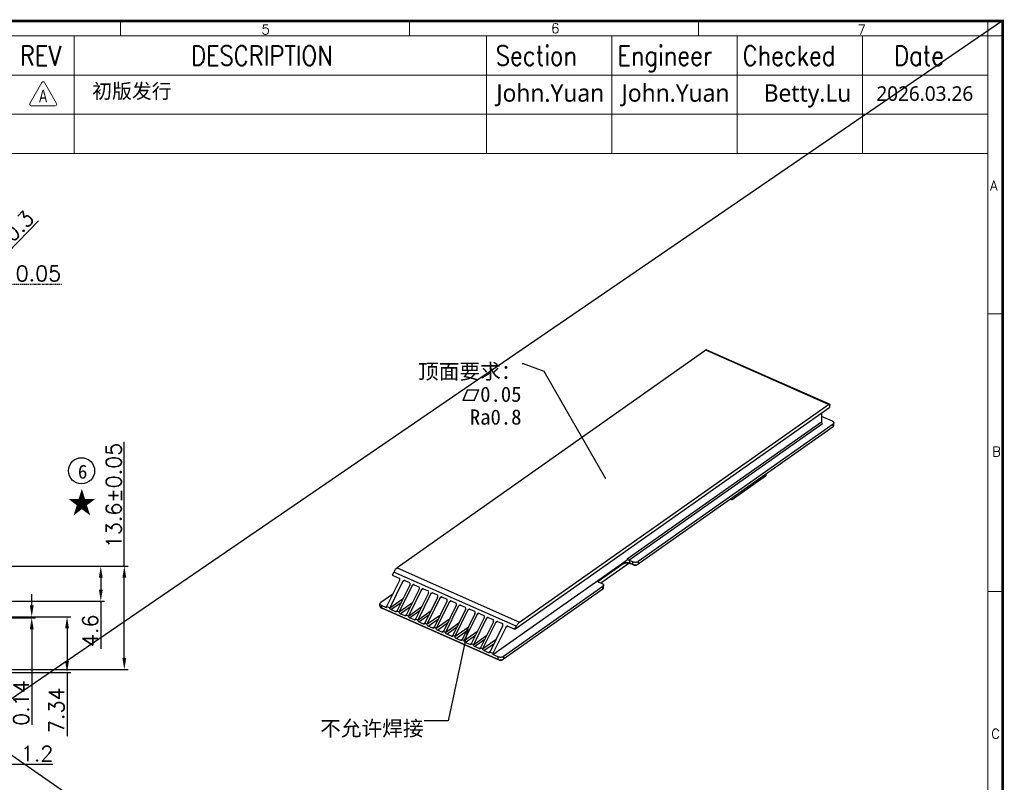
# Model space of a CAD drawing. Header units: inches. Extents: x 21485 to 22073, y -4353 to -4163.
# Tile 6 of 11: x 21626 to 21756, y -4263 to -4163. Entities that reach past the tile are written whole.
import ezdxf

# ---------------------------------------------------------------- set-up
doc = ezdxf.new("R2010")
doc.units = ezdxf.units.IN
doc.header["$LTSCALE"] = 0.64311
doc.header["$MEASUREMENT"] = 0
doc.header["$PDMODE"] = 3
doc.header["$PDSIZE"] = 0.3125
doc.linetypes.add('CENTER', pattern=[0.6, 0.375, -0.075, 0.075, -0.075])
doc.layers.get('0').update_dxf_attribs({"linetype": 'CONTINUOUS'})
doc.layers.get('Defpoints').update_dxf_attribs({"linetype": 'CONTINUOUS'})
doc.layers.add('TEXT', color=4, linetype='CONTINUOUS', lineweight=0)
doc.layers.add('图框', color=3, linetype='CONTINUOUS')
doc.styles.add('ITALICT', font='COMPLEX')
doc.styles.add('Romanswenzi', font='arial.ttf', dxfattribs={"width": 0.7})
doc.styles.get("Standard").update_dxf_attribs({"font": 'txt.shx'})
doc.styles.add('TEXTSTYLE_2', font='txt')
doc.styles.add('宋体', font='txt')
doc.dimstyles.new('AVC 1.5', dxfattribs={"dimtxt": 2, "dimasz": 1.5, "dimexe": 0.5, "dimexo": 0, "dimgap": 0.39, "dimtad": 1, "dimdsep": 46, "dimtxsty": 'Standard', "dimcen": 0, "dimclrd": 2, "dimclre": 2, "dimclrt": 2, "dimadec": 1, "dimazin": 0, "dimtfac": 1, "dimtmove": 0, "dimatfit": 3, "dimfxl": 0, "dimtolj": 1, "dimtzin": 0, "dimarcsym": 0})
doc.dimstyles.get("Standard").update_dxf_attribs({"dimtxt": 0.15625, "dimasz": 0.1875, "dimexe": 0.18, "dimexo": 0.0625, "dimgap": 0.09, "dimtad": 0, "dimtih": 1, "dimtoh": 1, "dimzin": 4, "dimdsep": 46, "dimtxsty": 'Standard', "dimcen": 0.09, "dimadec": 0, "dimazin": 0, "dimtp": 0.01, "dimtm": 0.01, "dimtfac": 1, "dimtofl": 0, "dimtmove": 0, "dimatfit": 3, "dimfxl": 0, "dimtolj": 1, "dimtzin": 4, "dimarcsym": 0})

# ---------------------------------------------------------------- blocks, each defined once
blk = doc.blocks.new('2')
at = {"layer": '图框', "color": 4, "lineweight": 0}
for p, q in [((7.76, 9.23), (3.89, 2.54)), ((12.48, 2.54), (8.62, 9.23)), ((4.33, 1.79), (12.05, 1.79))]:
    blk.add_line(p, q, dxfattribs=at)
for centre, start, end in [((8.19, 8.98), 30, 150), ((4.33, 2.29), 150, 270), ((12.05, 2.29), 270, 30)]:
    blk.add_arc(centre, 0.5, start, end, dxfattribs=at)
at = {"layer": '图框', "color": 4, "lineweight": 0, "insert": (8.14, 4.91), "char_height": 4, "width": 16.0157, "attachment_point": 5, "style": 'Romanswenzi'}
blk.add_mtext('A', dxfattribs=at)
blk = doc.blocks.new('A$Cb908217f')
at = {"color": 7, "linetype": 'Continuous'}
for p, q in [((42.95, 40.81), (2.25, 12.14)), ((59.11, 33.68), (42.95, 40.81)), ((59.23, 33.71), (43.06, 40.84)), ((17.78, 4.07), (59.29, 33.31)), ((18.41, 5.01), (59.11, 33.68)), ((58.2, 32.55), (58.18, 31.38)), ((59.29, 33.31), (59.29, 33.56)), ((32.6, 13.35), (58.18, 31.38)), ((59.63, 31.45), (58.19, 32.08)), ((59.81, 30.89), (59.82, 31.23)), ((32.81, 13.16), (58.34, 31.14)), ((59.71, 31.06), (34.04, 12.97)), ((59.71, 30.73), (34.04, 12.64)), ((59.71, 30.73), (59.71, 31.06)), ((50.81, 24.22), (46.4, 21.11)), ((50.81, 24.22), (50.81, 24.46)), ((50.91, 24.38), (50.91, 24.53)), ((46.19, 21.2), (46.4, 21.11)), ((46.4, 21.11), (46.22, 21.23)), ((14.89, 0.71), (32.6, 13.19)), ((32.6, 13.35), (32.6, 13.19)), ((33.34, 12.93), (32.9, 13.13)), ((32.9, 13.13), (32.9, 12.79)), ((2.25, 12.14), (18.41, 5.01)), ((32.19, 12.75), (28.76, 10.33)), ((29.1, 10.16), (32.81, 12.78)), ((32.19, 12.75), (32.2, 12.9)), ((32.19, 12.75), (32.22, 12.77)), ((33.34, 12.6), (32.9, 12.79)), ((32.9, 12.79), (33.02, 12.71)), ((33.46, 12.52), (33.02, 12.71)), ((33.34, 12.6), (33.34, 12.93)), ((33.46, 12.52), (33.34, 12.6)), ((33.86, 12.53), (34.01, 12.62)), ((34.01, 12.62), (34.04, 12.64)), ((34.04, 12.97), (34.04, 12.64)), ((2.57, 10.48), (0.88, 7.06)), ((1.81, 11.59), (1.62, 11.2)), ((1.62, 11.2), (2.53, 10.8)), ((17.97, 4.46), (1.81, 11.59)), ((3.25, 10.48), (2.98, 10.29)), ((3.27, 10.47), (3.9, 10.2)), ((28.76, 10.48), (28.76, 10.33)), ((2.98, 10.29), (1.3, 6.88)), ((3.93, 9.87), (2.24, 6.46)), ((4.21, 9.75), (2.52, 6.34)), ((5.15, 9.33), (3.47, 5.92)), ((5.43, 9.21), (3.74, 5.8)), ((4.47, 9.94), (4.21, 9.75)), ((4.49, 9.93), (5.12, 9.66)), ((5.7, 9.4), (5.43, 9.21)), ((5.71, 9.4), (6.35, 9.12)), ((29.38, 9.69), (16.27, 0.45)), ((29.37, 9.35), (16.27, 0.12)), ((28.85, 10.27), (29.29, 10.08)), ((29.37, 9.35), (29.38, 9.69)), ((29.48, 9.52), (29.48, 9.85)), ((1.69, 8.7), (0.11, 7.59)), ((1.3, 6.88), (3.07, 8.13)), ((6.38, 8.79), (4.69, 5.38)), ((6.65, 8.67), (4.97, 5.26)), ((7.6, 8.25), (5.91, 4.84)), ((7.88, 8.13), (6.19, 4.72)), ((6.92, 8.86), (6.65, 8.67)), ((6.94, 8.86), (7.57, 8.58)), ((8.14, 8.32), (7.88, 8.13)), ((8.16, 8.32), (8.79, 8.04)), ((0, 7.09), (0, 7.42)), ((0.27, 6.8), (0.13, 6.9)), ((0.13, 6.9), (0.19, 6.86)), ((0.2, 7.2), (0.19, 6.86)), ((0.19, 6.86), (0.31, 6.78)), ((15.57, 0.08), (0.19, 6.86)), ((0.88, 6.9), (0.2, 7.2)), ((0.27, 6.8), (0.31, 6.78)), ((15.69, 0), (0.31, 6.78)), ((0.88, 6.9), (0.88, 7.06)), ((1.3, 6.88), (0.88, 7.06)), ((1.45, 6.64), (2.8, 7.59)), ((2.08, 6.36), (1.45, 6.64)), ((2.52, 6.34), (4.29, 7.59)), ((2.68, 6.1), (4.03, 7.06)), ((3.74, 5.8), (5.51, 7.05)), ((3.9, 5.56), (5.25, 6.52)), ((4.97, 5.26), (6.74, 6.51)), ((8.82, 7.71), (7.14, 4.3)), ((9.1, 7.59), (7.41, 4.18)), ((10.05, 7.17), (8.36, 3.76)), ((10.32, 7.05), (8.64, 3.64)), ((9.37, 7.78), (9.1, 7.59)), ((9.38, 7.78), (10.02, 7.5)), ((11.27, 6.64), (9.58, 3.22)), ((11.55, 6.51), (9.86, 3.1)), ((10.59, 7.24), (10.32, 7.05)), ((10.61, 7.24), (11.24, 6.96)), ((11.81, 6.7), (11.55, 6.51)), ((11.83, 6.7), (12.46, 6.42)), ((2.26, 6.48), (2.08, 6.36)), ((2.52, 6.34), (2.24, 6.46)), ((3.31, 5.82), (2.68, 6.1)), ((3.48, 5.95), (3.31, 5.82)), ((3.74, 5.8), (3.47, 5.92)), ((4.53, 5.28), (3.9, 5.56)), ((4.7, 5.41), (4.53, 5.28)), ((4.97, 5.26), (4.69, 5.38)), ((5.12, 5.02), (6.47, 5.98)), ((6.19, 4.72), (7.96, 5.97)), ((6.35, 4.48), (7.7, 5.44)), ((7.41, 4.18), (9.18, 5.43)), ((12.49, 6.1), (10.81, 2.68)), ((12.77, 5.97), (11.08, 2.56)), ((13.72, 5.56), (12.03, 2.14)), ((13.99, 5.43), (12.31, 2.02)), ((13.04, 6.16), (12.77, 5.97)), ((13.05, 6.16), (13.68, 5.88)), ((14.26, 5.62), (13.99, 5.43)), ((14.28, 5.62), (14.91, 5.34)), ((5.75, 4.74), (5.12, 5.02)), ((5.93, 4.87), (5.75, 4.74)), ((6.19, 4.72), (5.91, 4.84)), ((6.98, 4.2), (6.35, 4.48)), ((7.15, 4.33), (6.98, 4.2)), ((7.41, 4.18), (7.14, 4.3)), ((7.57, 3.94), (8.92, 4.9)), ((8.2, 3.66), (7.57, 3.94)), ((8.64, 3.64), (10.41, 4.89)), ((8.79, 3.4), (10.14, 4.36)), ((9.86, 3.1), (11.63, 4.35)), ((14.94, 5.02), (13.25, 1.6)), ((15.22, 4.89), (13.53, 1.48)), ((16.16, 4.48), (14.48, 1.06)), ((16.58, 4.29), (14.89, 0.88)), ((15.48, 5.08), (15.22, 4.89)), ((15.5, 5.08), (16.13, 4.8)), ((16.85, 4.48), (16.58, 4.29)), ((16.87, 4.47), (17.78, 4.07)), ((17.78, 4.07), (17.97, 4.46)), ((8.37, 3.79), (8.2, 3.66)), ((8.64, 3.64), (8.36, 3.76)), ((9.42, 3.13), (8.79, 3.4)), ((9.6, 3.25), (9.42, 3.13)), ((9.86, 3.1), (9.58, 3.22)), ((10.02, 2.86), (11.37, 3.82)), ((10.65, 2.59), (10.02, 2.86)), ((10.82, 2.71), (10.65, 2.59)), ((11.08, 2.56), (10.81, 2.68)), ((11.08, 2.56), (12.85, 3.81)), ((11.24, 2.32), (12.59, 3.28)), ((12.31, 2.02), (14.08, 3.27)), ((12.46, 1.78), (13.81, 2.74)), ((13.53, 1.48), (15.3, 2.73)), ((11.87, 2.05), (11.24, 2.32)), ((12.04, 2.17), (11.87, 2.05)), ((12.31, 2.02), (12.03, 2.14)), ((13.09, 1.51), (12.46, 1.78)), ((13.27, 1.63), (13.09, 1.51)), ((13.53, 1.48), (13.25, 1.6)), ((13.69, 1.24), (15.04, 2.2)), ((14.32, 0.97), (13.69, 1.24)), ((14.49, 1.09), (14.32, 0.97)), ((14.89, 0.88), (14.48, 1.06)), ((14.89, 0.88), (14.89, 0.71)), ((15.57, 0.41), (14.89, 0.71)), ((15.57, 0.08), (15.57, 0.41)), ((15.69, 0), (15.57, 0.08)), ((16.09, 0.02), (16.24, 0.11)), ((16.24, 0.11), (16.27, 0.12)), ((16.27, 0.45), (16.27, 0.12))]:
    blk.add_line(p, q, dxfattribs=at)
blk.add_arc((32.5, 11.9), 0.888, 108.1976, 109.9159, dxfattribs=at)
for centre, start_param, end_param in [((2.41, 10.55), -1.528238, 0.042558), ((3.14, 10.22), 6.325744, 7.89654), ((3.77, 9.94), -1.528238, 0.042558), ((4.37, 9.68), 6.325744, 7.89654), ((5, 9.4), -1.528238, 0.042558), ((5.59, 9.14), 6.325744, 7.89654), ((6.22, 8.86), -1.528238, 0.042558), ((6.81, 8.6), 6.325744, 7.89654), ((7.44, 8.32), -1.528238, 0.042558), ((8.04, 8.06), 6.325744, 7.89654), ((8.67, 7.78), -1.528238, 0.042558), ((9.26, 7.52), 6.325744, 7.89654), ((9.89, 7.24), -1.528238, 0.042558), ((10.48, 6.98), 6.325744, 7.89654), ((11.11, 6.7), -1.528238, 0.042558), ((11.71, 6.44), 6.325744, 7.89654), ((12.34, 6.17), -1.528238, 0.042558), ((12.93, 5.9), 6.325744, 7.89654), ((13.56, 5.63), -1.528238, 0.042558), ((14.15, 5.36), 6.325744, 7.89654), ((14.78, 5.09), -1.528238, 0.042558), ((15.38, 4.82), 6.325744, 7.89654), ((16.01, 4.55), -1.528238, 0.042558), ((16.74, 4.22), 6.325744, 7.89654)]:
    blk.add_ellipse(centre, major_axis=(0.132, 0.25), ratio=0.610381, start_param=start_param, end_param=end_param, dxfattribs=at)
for points, knots in [([(43.06, 40.84), (43.05, 40.85), (43, 40.85), (42.97, 40.83), (42.95, 40.81)], [0, 0, 0, 0, 0.442481, 1, 1, 1, 1]), ([(59.11, 33.68), (59.13, 33.7), (59.17, 33.72), (59.21, 33.72), (59.23, 33.71)], [0, 0, 0, 0, 0.557519, 1, 1, 1, 1]), ([(59.23, 33.71), (59.24, 33.7), (59.26, 33.69), (59.28, 33.66), (59.29, 33.61), (59.29, 33.58), (59.29, 33.56)], [0, 0, 0, 0, 0.201779, 0.428119, 0.69375, 1, 1, 1, 1]), ([(58.18, 31.38), (58.18, 31.33), (58.22, 31.23), (58.29, 31.16), (58.34, 31.14)], [0, 0, 0, 0, 0.494947, 1, 1, 1, 1]), ([(59.63, 31.45), (59.65, 31.44), (59.71, 31.41), (59.77, 31.36), (59.81, 31.29), (59.82, 31.25), (59.82, 31.23)], [0, 0, 0, 0, 0.300217, 0.563748, 0.792634, 1, 1, 1, 1]), ([(59.82, 31.23), (59.82, 31.2), (59.8, 31.13), (59.74, 31.08), (59.71, 31.06)], [0, 0, 0, 0, 0.456802, 1, 1, 1, 1]), ([(59.71, 30.73), (59.74, 30.75), (59.79, 30.8), (59.81, 30.86), (59.81, 30.89)], [0, 0, 0, 0, 0.543191, 1, 1, 1, 1]), ([(50.81, 24.22), (50.84, 24.24), (50.89, 24.28), (50.91, 24.35), (50.91, 24.38)], [0, 0, 0, 0, 0.543198, 1, 1, 1, 1]), ([(32.66, 13.24), (32.64, 13.25), (32.61, 13.29), (32.6, 13.33), (32.6, 13.35)], [0, 0, 0, 0, 0.519774, 1, 1, 1, 1]), ([(32.81, 13.16), (32.79, 13.16), (32.73, 13.19), (32.68, 13.22), (32.66, 13.24)], [0, 0, 0, 0, 0.499691, 1, 1, 1, 1]), ([(32.9, 13.13), (32.89, 13.13), (32.87, 13.14), (32.84, 13.15), (32.81, 13.16)], [0, 0, 0, 0, 0.242538, 1, 1, 1, 1]), ([(2.25, 12.14), (2.16, 12.08), (1.99, 11.91), (1.87, 11.7), (1.81, 11.59)], [0, 0, 0, 0, 0.464561, 1, 1, 1, 1]), ([(32.13, 12.71), (32.13, 12.71), (32.16, 12.72), (32.18, 12.73), (32.2, 12.74)], [0, 0, 0, 0, 0.244537, 1, 1, 1, 1]), ([(32.22, 12.77), (32.27, 12.79), (32.37, 12.84), (32.55, 12.86), (32.73, 12.85), (32.84, 12.82), (32.9, 12.79)], [0, 0, 0, 0, 0.229585, 0.48836, 0.753423, 1, 1, 1, 1]), ([(32.22, 12.75), (32.29, 12.77), (32.42, 12.8), (32.63, 12.8), (32.83, 12.78), (32.96, 12.74), (33.02, 12.71)], [0, 0, 0, 0, 0.245871, 0.505092, 0.761656, 1, 1, 1, 1]), ([(34.04, 12.97), (34, 12.94), (33.89, 12.89), (33.71, 12.86), (33.52, 12.87), (33.4, 12.91), (33.34, 12.93)], [0, 0, 0, 0, 0.224263, 0.482666, 0.750477, 1, 1, 1, 1]), ([(33.34, 12.6), (33.36, 12.59), (33.45, 12.55), (33.55, 12.54), (33.63, 12.54)], [0, 0, 0, 0, 0.23454, 1, 1, 1, 1]), ([(33.46, 12.52), (33.49, 12.51), (33.56, 12.49), (33.67, 12.48), (33.77, 12.49), (33.84, 12.52), (33.86, 12.53)], [0, 0, 0, 0, 0.246533, 0.511622, 0.770315, 1, 1, 1, 1]), ([(33.63, 12.54), (33.64, 12.54), (33.69, 12.54), (33.74, 12.54), (33.78, 12.55)], [0, 0, 0, 0, 0.252245, 1, 1, 1, 1]), ([(33.78, 12.55), (33.8, 12.55), (33.88, 12.57), (33.96, 12.59), (34.01, 12.62)], [0, 0, 0, 0, 0.269192, 1, 1, 1, 1]), ([(28.67, 10.42), (28.68, 10.4), (28.72, 10.34), (28.79, 10.3), (28.85, 10.27)], [0, 0, 0, 0, 0.216336, 1, 1, 1, 1]), ([(29.29, 10.08), (29.32, 10.06), (29.37, 10.04), (29.43, 9.98), (29.47, 9.92), (29.48, 9.87), (29.48, 9.85)], [0, 0, 0, 0, 0.300217, 0.563748, 0.792634, 1, 1, 1, 1]), ([(29.37, 9.35), (29.4, 9.37), (29.45, 9.42), (29.48, 9.49), (29.48, 9.52)], [0, 0, 0, 0, 0.543191, 1, 1, 1, 1]), ([(29.48, 9.85), (29.48, 9.82), (29.46, 9.75), (29.41, 9.71), (29.38, 9.69)], [0, 0, 0, 0, 0.456802, 1, 1, 1, 1]), ([(0, 7.42), (0, 7.45), (0.03, 7.52), (0.08, 7.56), (0.11, 7.59)], [0, 0, 0, 0, 0.456802, 1, 1, 1, 1]), ([(0.2, 7.2), (0.17, 7.21), (0.12, 7.24), (0.05, 7.29), (0.01, 7.35), (0, 7.4), (0, 7.42)], [0, 0, 0, 0, 0.300217, 0.563748, 0.792634, 1, 1, 1, 1]), ([(0, 7.09), (0, 7.07), (0.01, 7.03), (0.03, 6.98), (0.07, 6.94), (0.11, 6.91), (0.13, 6.9)], [0, 0, 0, 0, 0.218026, 0.45103, 0.709887, 1, 1, 1, 1]), ([(1.45, 6.64), (1.41, 6.66), (1.33, 6.73), (1.3, 6.83), (1.3, 6.88)], [0, 0, 0, 0, 0.505058, 1, 1, 1, 1]), ([(2.2, 6.37), (2.19, 6.36), (2.14, 6.34), (2.1, 6.35), (2.08, 6.36)], [0, 0, 0, 0, 0.460999, 1, 1, 1, 1]), ([(2.24, 6.46), (2.24, 6.44), (2.24, 6.41), (2.21, 6.38), (2.2, 6.37)], [0, 0, 0, 0, 0.532825, 1, 1, 1, 1]), ([(2.68, 6.1), (2.63, 6.12), (2.56, 6.19), (2.52, 6.29), (2.52, 6.34)], [0, 0, 0, 0, 0.505058, 1, 1, 1, 1]), ([(3.42, 5.83), (3.41, 5.82), (3.37, 5.8), (3.33, 5.81), (3.31, 5.82)], [0, 0, 0, 0, 0.460999, 1, 1, 1, 1]), ([(3.47, 5.92), (3.47, 5.9), (3.46, 5.87), (3.44, 5.84), (3.42, 5.83)], [0, 0, 0, 0, 0.532825, 1, 1, 1, 1]), ([(3.9, 5.56), (3.85, 5.58), (3.78, 5.65), (3.74, 5.75), (3.74, 5.8)], [0, 0, 0, 0, 0.505058, 1, 1, 1, 1]), ([(4.65, 5.29), (4.63, 5.28), (4.59, 5.26), (4.55, 5.28), (4.53, 5.28)], [0, 0, 0, 0, 0.460999, 1, 1, 1, 1]), ([(4.69, 5.38), (4.69, 5.36), (4.68, 5.33), (4.66, 5.3), (4.65, 5.29)], [0, 0, 0, 0, 0.532825, 1, 1, 1, 1]), ([(5.12, 5.02), (5.08, 5.04), (5, 5.11), (4.97, 5.21), (4.97, 5.26)], [0, 0, 0, 0, 0.505058, 1, 1, 1, 1]), ([(5.87, 4.75), (5.86, 4.74), (5.81, 4.72), (5.77, 4.74), (5.75, 4.74)], [0, 0, 0, 0, 0.460999, 1, 1, 1, 1]), ([(5.91, 4.84), (5.91, 4.82), (5.91, 4.79), (5.88, 4.76), (5.87, 4.75)], [0, 0, 0, 0, 0.532825, 1, 1, 1, 1]), ([(6.35, 4.48), (6.3, 4.5), (6.23, 4.57), (6.19, 4.67), (6.19, 4.72)], [0, 0, 0, 0, 0.505058, 1, 1, 1, 1]), ([(7.09, 4.21), (7.08, 4.2), (7.04, 4.18), (7, 4.2), (6.98, 4.2)], [0, 0, 0, 0, 0.460999, 1, 1, 1, 1]), ([(7.14, 4.3), (7.14, 4.28), (7.13, 4.25), (7.11, 4.22), (7.09, 4.21)], [0, 0, 0, 0, 0.532825, 1, 1, 1, 1]), ([(7.57, 3.94), (7.52, 3.96), (7.45, 4.03), (7.41, 4.13), (7.41, 4.18)], [0, 0, 0, 0, 0.505058, 1, 1, 1, 1]), ([(17.97, 4.46), (18.03, 4.57), (18.15, 4.77), (18.32, 4.95), (18.41, 5.01)], [0, 0, 0, 0, 0.535439, 1, 1, 1, 1]), ([(8.32, 3.67), (8.3, 3.66), (8.26, 3.65), (8.22, 3.66), (8.2, 3.66)], [0, 0, 0, 0, 0.460999, 1, 1, 1, 1]), ([(8.36, 3.76), (8.36, 3.74), (8.35, 3.71), (8.33, 3.68), (8.32, 3.67)], [0, 0, 0, 0, 0.532825, 1, 1, 1, 1]), ([(8.79, 3.4), (8.75, 3.42), (8.67, 3.49), (8.64, 3.59), (8.64, 3.64)], [0, 0, 0, 0, 0.505058, 1, 1, 1, 1]), ([(9.54, 3.13), (9.53, 3.12), (9.48, 3.11), (9.44, 3.12), (9.42, 3.13)], [0, 0, 0, 0, 0.460999, 1, 1, 1, 1]), ([(9.58, 3.22), (9.58, 3.2), (9.58, 3.17), (9.55, 3.14), (9.54, 3.13)], [0, 0, 0, 0, 0.532825, 1, 1, 1, 1]), ([(10.02, 2.86), (9.97, 2.88), (9.9, 2.95), (9.86, 3.05), (9.86, 3.1)], [0, 0, 0, 0, 0.505058, 1, 1, 1, 1]), ([(10.81, 2.68), (10.81, 2.66), (10.8, 2.63), (10.78, 2.6), (10.76, 2.59)], [0, 0, 0, 0, 0.532825, 1, 1, 1, 1]), ([(10.76, 2.59), (10.75, 2.58), (10.71, 2.57), (10.67, 2.58), (10.65, 2.59)], [0, 0, 0, 0, 0.460999, 1, 1, 1, 1]), ([(11.24, 2.32), (11.19, 2.34), (11.12, 2.41), (11.08, 2.51), (11.08, 2.56)], [0, 0, 0, 0, 0.505058, 1, 1, 1, 1]), ([(11.99, 2.05), (11.97, 2.04), (11.93, 2.03), (11.89, 2.04), (11.87, 2.05)], [0, 0, 0, 0, 0.460999, 1, 1, 1, 1]), ([(12.03, 2.14), (12.03, 2.12), (12.02, 2.09), (12, 2.06), (11.99, 2.05)], [0, 0, 0, 0, 0.532825, 1, 1, 1, 1]), ([(12.46, 1.78), (12.42, 1.8), (12.34, 1.87), (12.31, 1.97), (12.31, 2.02)], [0, 0, 0, 0, 0.505058, 1, 1, 1, 1]), ([(13.21, 1.51), (13.2, 1.5), (13.15, 1.49), (13.11, 1.5), (13.09, 1.51)], [0, 0, 0, 0, 0.460999, 1, 1, 1, 1]), ([(13.25, 1.6), (13.25, 1.58), (13.25, 1.55), (13.22, 1.52), (13.21, 1.51)], [0, 0, 0, 0, 0.532825, 1, 1, 1, 1]), ([(13.69, 1.24), (13.64, 1.26), (13.57, 1.34), (13.53, 1.43), (13.53, 1.48)], [0, 0, 0, 0, 0.505058, 1, 1, 1, 1]), ([(14.43, 0.97), (14.42, 0.96), (14.38, 0.95), (14.34, 0.96), (14.32, 0.97)], [0, 0, 0, 0, 0.460999, 1, 1, 1, 1]), ([(14.48, 1.06), (14.48, 1.04), (14.47, 1.01), (14.45, 0.98), (14.43, 0.97)], [0, 0, 0, 0, 0.532825, 1, 1, 1, 1]), ([(16.27, 0.45), (16.23, 0.42), (16.12, 0.38), (15.94, 0.35), (15.75, 0.35), (15.63, 0.39), (15.57, 0.41)], [0, 0, 0, 0, 0.224263, 0.482666, 0.750477, 1, 1, 1, 1]), ([(15.57, 0.08), (15.59, 0.07), (15.68, 0.04), (15.78, 0.02), (15.86, 0.02)], [0, 0, 0, 0, 0.23454, 1, 1, 1, 1]), ([(15.69, 0), (15.72, -0.01), (15.79, -0.03), (15.9, -0.04), (16, -0.03), (16.07, 0), (16.09, 0.02)], [0, 0, 0, 0, 0.246533, 0.511622, 0.770315, 1, 1, 1, 1]), ([(15.86, 0.02), (15.87, 0.02), (15.92, 0.02), (15.97, 0.02), (16.01, 0.03)], [0, 0, 0, 0, 0.252245, 1, 1, 1, 1]), ([(16.01, 0.03), (16.03, 0.03), (16.11, 0.05), (16.19, 0.08), (16.24, 0.11)], [0, 0, 0, 0, 0.269192, 1, 1, 1, 1])]:
    blk.add_open_spline(points, degree=3, knots=knots, dxfattribs=at)
blk = doc.blocks.new('*D211')
at = {"color": 2, "lineweight": -2, "transparency": 16777216}
for p, q in [((21628.9, -4189.19), (21623.36, -4194.88)), ((21622.11, -4196.17), (21622.31, -4195.95))]:
    blk.add_line(p, q, dxfattribs=at)
at = {"color": 2, "transparency": 16777216}
blk.add_solid([(21623.18, -4194.71), (21623.54, -4195.05), (21622.31, -4195.95)], dxfattribs=at)
at = {"layer": 'Defpoints', "color": 0, "transparency": 16777216}
for p in [(21622.11, -4196.17), (21622.31, -4195.95)]:
    blk.add_point(p, dxfattribs=at)
at = {"color": 2, "transparency": 16777216, "insert": (21625.66, -4190.53), "char_height": 2, "attachment_point": 5, "rotation": 45.7695}
blk.add_mtext('\\A1;R0.3', dxfattribs=at)
blk = doc.blocks.new('*D212')
at = {"color": 2, "linetype": 'CENTER', "lineweight": -2, "transparency": 16777216}
for p, q in [((21620.91, -4197.53), (21619.41, -4197.53)), ((21622.41, -4197.87), (21622.41, -4197.03)), ((21622.41, -4197.53), (21622.46, -4197.53)), ((21622.46, -4197.87), (21622.46, -4197.03)), ((21623.96, -4197.53), (21631.95, -4197.53))]:
    blk.add_line(p, q, dxfattribs=at)
at = {"color": 2, "linetype": 'CENTER', "transparency": 16777216}
for points in [[(21620.91, -4197.28), (21620.91, -4197.78), (21622.41, -4197.53)], [(21623.96, -4197.28), (21623.96, -4197.78), (21622.46, -4197.53)]]:
    blk.add_solid(points, dxfattribs=at)
at = {"layer": 'Defpoints', "color": 0, "linetype": 'CENTER', "transparency": 16777216}
for p in [(21622.41, -4197.53), (21622.41, -4197.87), (21622.46, -4197.87)]:
    blk.add_point(p, dxfattribs=at)
at = {"color": 2, "linetype": 'CENTER', "transparency": 16777216, "insert": (21628.89, -4196.14), "char_height": 2, "attachment_point": 5}
blk.add_mtext('\\A1;0.05', dxfattribs=at)
blk = doc.blocks.new('*D229')
at = {"color": 2, "lineweight": -2, "transparency": 16777216}
for p, q in [((21640.21, -4234.7), (21640.21, -4218.32)), ((21622.46, -4234.7), (21640.71, -4234.7)), ((21640.21, -4246.8), (21640.21, -4236.2)), ((21622.46, -4248.3), (21640.71, -4248.3))]:
    blk.add_line(p, q, dxfattribs=at)
at = {"color": 2, "transparency": 16777216}
for points in [[(21639.96, -4236.2), (21640.46, -4236.2), (21640.21, -4234.7)], [(21639.96, -4246.8), (21640.46, -4246.8), (21640.21, -4248.3)]]:
    blk.add_solid(points, dxfattribs=at)
at = {"layer": 'Defpoints', "color": 0, "transparency": 16777216}
for p in [(21622.46, -4234.7), (21622.46, -4248.3), (21640.21, -4248.3)]:
    blk.add_point(p, dxfattribs=at)
at = {"color": 2, "transparency": 16777216, "insert": (21638.82, -4225.38), "char_height": 2, "attachment_point": 5, "rotation": 90}
blk.add_mtext('\\A1;13.6%%P0.05', dxfattribs=at)
blk = doc.blocks.new('*D230')
at = {"color": 2, "lineweight": -2, "transparency": 16777216}
for p, q in [((21622.46, -4234.7), (21637.61, -4234.7)), ((21637.11, -4236.2), (21637.11, -4237.8)), ((21618.91, -4239.3), (21637.61, -4239.3)), ((21637.11, -4239.3), (21637.11, -4245.58))]:
    blk.add_line(p, q, dxfattribs=at)
at = {"color": 2, "transparency": 16777216}
for points in [[(21636.86, -4236.2), (21637.36, -4236.2), (21637.11, -4234.7)], [(21636.86, -4237.8), (21637.36, -4237.8), (21637.11, -4239.3)]]:
    blk.add_solid(points, dxfattribs=at)
at = {"layer": 'Defpoints', "color": 0, "transparency": 16777216}
for p in [(21622.46, -4234.7), (21618.91, -4239.3), (21637.11, -4239.3)]:
    blk.add_point(p, dxfattribs=at)
at = {"color": 2, "transparency": 16777216, "insert": (21635.72, -4243.19), "char_height": 2, "attachment_point": 5, "rotation": 90}
blk.add_mtext('\\A1;4.6', dxfattribs=at)
blk = doc.blocks.new('*D231')
at = {"color": 2, "lineweight": -2, "transparency": 16777216}
for p, q in [((21628.01, -4239.86), (21628.01, -4238.36)), ((21618.31, -4241.36), (21628.51, -4241.36)), ((21618.31, -4241.5), (21628.51, -4241.5)), ((21628.01, -4241.36), (21628.01, -4241.5)), ((21628.01, -4243), (21628.01, -4255.61))]:
    blk.add_line(p, q, dxfattribs=at)
at = {"color": 2, "transparency": 16777216}
for points in [[(21627.76, -4239.86), (21628.26, -4239.86), (21628.01, -4241.36)], [(21627.76, -4243), (21628.26, -4243), (21628.01, -4241.5)]]:
    blk.add_solid(points, dxfattribs=at)
at = {"layer": 'Defpoints', "color": 0, "transparency": 16777216}
for p in [(21618.31, -4241.36), (21618.31, -4241.5), (21628.01, -4241.5)]:
    blk.add_point(p, dxfattribs=at)
at = {"color": 2, "transparency": 16777216, "insert": (21626.62, -4252.72), "char_height": 2, "attachment_point": 5, "rotation": 90}
blk.add_mtext('\\A1;0.14', dxfattribs=at)
blk = doc.blocks.new('*D232')
at = {"color": 2, "lineweight": -2, "transparency": 16777216}
for p, q in [((21618.31, -4241.36), (21633.16, -4241.36)), ((21632.66, -4242.86), (21632.66, -4247.2)), ((21618.31, -4248.7), (21633.16, -4248.7)), ((21632.66, -4248.7), (21632.66, -4257.07))]:
    blk.add_line(p, q, dxfattribs=at)
at = {"color": 2, "transparency": 16777216}
for points in [[(21632.41, -4242.86), (21632.91, -4242.86), (21632.66, -4241.36)], [(21632.41, -4247.2), (21632.91, -4247.2), (21632.66, -4248.7)]]:
    blk.add_solid(points, dxfattribs=at)
at = {"layer": 'Defpoints', "color": 0, "transparency": 16777216}
for p in [(21618.31, -4241.36), (21618.31, -4248.7), (21632.66, -4248.7)]:
    blk.add_point(p, dxfattribs=at)
at = {"color": 2, "transparency": 16777216, "insert": (21631.27, -4253.68), "char_height": 2, "attachment_point": 5, "rotation": 90}
blk.add_mtext('\\A1;7.34', dxfattribs=at)
blk = doc.blocks.new('*D237')
at = {"color": 2, "lineweight": -2, "transparency": 16777216}
for p, q in [((21623.66, -4251.24), (21623.66, -4261.27)), ((21622.46, -4251.74), (21622.46, -4261.27)), ((21620.96, -4260.77), (21619.46, -4260.77)), ((21622.46, -4260.77), (21623.66, -4260.77)), ((21625.16, -4260.77), (21630.77, -4260.77))]:
    blk.add_line(p, q, dxfattribs=at)
at = {"color": 2, "transparency": 16777216}
for points in [[(21620.96, -4260.52), (21620.96, -4261.02), (21622.46, -4260.77)], [(21625.16, -4260.52), (21625.16, -4261.02), (21623.66, -4260.77)]]:
    blk.add_solid(points, dxfattribs=at)
at = {"layer": 'Defpoints', "color": 0, "transparency": 16777216}
for p in [(21623.66, -4251.24), (21622.46, -4251.74), (21623.66, -4260.77)]:
    blk.add_point(p, dxfattribs=at)
at = {"color": 2, "transparency": 16777216, "insert": (21628.71, -4259.38), "char_height": 2, "attachment_point": 5}
blk.add_mtext('\\A1;1.2', dxfattribs=at)

msp = doc.modelspace()

# ---------------------------------------------------------------- linework, layer by layer
at = {"color": 1}
for p, q in [((21755.9723, -4162.871), (21485.3282, -4347.8366)), ((21485.3282, -4162.871), (21755.9723, -4349.8043))]:
    msp.add_line(p, q, dxfattribs=at)
at = {"color": 3, "linetype": 'Continuous'}
msp.add_circle((21634.5754, -4222.1254), 1.7207, dxfattribs=at)
at = {"layer": '图框', "color": 4, "lineweight": 0}
for p, q in [((21639.6998, -4162.871), (21639.6998, -4164.8387)), ((21677.8014, -4162.871), (21677.8014, -4164.8387)), ((21715.903, -4162.871), (21715.903, -4164.8387)), ((21754.0046, -4162.871), (21754.0046, -4349.8043)), ((21485.3282, -4164.8387), (21755.9723, -4164.8387)), ((21754.0046, -4164.8387), (21487.296, -4164.8387)), ((21633.5921, -4180.3193), (21633.5921, -4164.8387)), ((21687.9543, -4180.3193), (21687.9543, -4164.8387)), ((21704.4669, -4180.3193), (21704.4669, -4164.8387)), ((21720.9794, -4180.3193), (21720.9794, -4164.8387)), ((21737.492, -4180.3193), (21737.492, -4164.8387)), ((21754.0046, -4347.8366), (21754.0046, -4164.8387)), ((21754.0046, -4169.9989), (21625.3358, -4169.9989)), ((21754.0046, -4175.1591), (21625.3358, -4175.1591)), ((21754.0046, -4180.3193), (21625.3358, -4180.3193)), ((21754.0046, -4201.4383), (21755.9723, -4201.4383)), ((21754.0046, -4238.0379), (21755.9723, -4238.0379))]:
    msp.add_line(p, q, dxfattribs=at)
at = {"layer": '图框', "color": 4, "lineweight": 0, "const_width": 0.328}
msp.add_lwpolyline([(21485.3282, -4162.871), (21755.9723, -4162.871), (21755.9723, -4349.8043), (21485.3282, -4349.8043)], close=True, dxfattribs=at)

# ---------------------------------------------------------------- block references
msp.add_blockref('A$Cb908217f', (21673.9079, -4247.0588))
at = {"layer": 'TEXT', "xscale": 0.4095384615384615, "yscale": 0.4095384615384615, "zscale": 0.4095384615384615}
msp.add_blockref('2', (21626.1781, -4174.7679), dxfattribs=at)

# ---------------------------------------------------------------- texts
at = {"attachment_point": 1, "style": '宋体'}
for s, width, insert, char_height in [('{\\C4;初版发行}', 54.362263, (21635.9812, -4171.1559), 1.91664), ('{\\fMicrosoft YaHei Light|b0|i0|c134|p34;\\C4;John.Yuan}', 16.51256, (21689.2473, -4171.2098), 2.299968), ('{\\fMicrosoft YaHei Light|b0|i0|c134|p34;\\C4;John.Yuan}', 16.51256, (21705.7598, -4171.2098), 2.299968), ('\\pi6.19611;{\\fMicrosoft YaHei Light|b0|i0|c134|p34;\\C4;Betty.Lu}', 16.51256, (21718.2919, -4171.2098), 2.299968), ('\\pi4.26289;{\\fMicrosoft YaHei Light|b0|i0|c134|p34;\\C4;2026.03.26}', 16.51256, (21735.0727, -4171.4798), 1.91664)]:
    msp.add_mtext_dynamic_manual_height_columns(s, width=width, gutter_width=15.972, heights=[0], dxfattribs=dict(at, insert=insert, char_height=char_height))
at = {"color": 2, "linetype": 'Continuous', "char_height": 2, "attachment_point": 3, "line_spacing_factor": 0.9}
for s, insert, width in [('顶面要求：\\P\\fgdt;{\\fgdt;c}\\ftxt;0.05\\PRa0.8', (21692.5589, -4208.0438), 16.975), ('{\\fSimSun|b0|i0|c134|p2;不允许焊接}', (21679.6587, -4255.0523), 28.8)]:
    msp.add_mtext(s, dxfattribs=dict(at, insert=insert, width=width))
at = {"color": 3, "linetype": 'Continuous', "insert": (21634.0953, -4221.3281), "char_height": 1.8298, "width": 1.82977, "attachment_point": 1, "style": 'TEXTSTYLE_2'}
msp.add_mtext('6', dxfattribs=at)
at = {"color": 7, "linetype": 'Continuous', "insert": (21632.7415, -4224.8722), "char_height": 2.88, "width": 4.32, "attachment_point": 1, "line_spacing_factor": 0.9, "style": 'TEXTSTYLE_2'}
msp.add_mtext('★', dxfattribs=at)
at = {"layer": '图框', "color": 4, "lineweight": 0, "style": 'ITALICT'}
for s, p in [('5', (21658.3012, -4164.6367)), ('6', (21696.4525, -4164.4797)), ('7', (21736.8448, -4164.6494)), ('A', (21754.3266, -4185.1849)), ('B', (21754.5987, -4220.234)), ('C', (21754.4674, -4257.4112))]:
    msp.add_text(s, height=1.2751, dxfattribs=at).set_placement(p)
at = {"layer": '图框', "color": 4, "lineweight": 0, "width": 0.85}
for s, height, p in [('REV', 2.58009, (21626.439, -4168.729)), ('DESCRIPTION', 2.580088, (21648.9922, -4168.729)), ('Section', 2.58009, (21689.1597, -4168.729)), ('Engineer', 2.58009, (21705.1895, -4168.729)), ('Checked', 2.58009, (21721.702, -4168.729)), ('Date', 2.58009, (21741.6691, -4168.729))]:
    msp.add_text(s, height=height, dxfattribs=at).set_placement(p)

# ---------------------------------------------------------------- dimensions: what is measured, and where the dimension line sits
dim = msp.add_radius_dim(center=(21622.1051, -4196.1697), mpoint=(21622.3144, -4195.9547), dimstyle='AVC 1.5')
dim.commit()
dim.dimension.update_dxf_attribs({"geometry": '*D211', "text_midpoint": (21625.6595, -4190.5258)})
at = {"color": 1, "linetype": 'CENTER'}
dim = msp.add_linear_dim(base=(21622.4051, -4197.5318), p1=(21622.4551, -4197.8669), p2=(21622.4051, -4197.8697), dimstyle='AVC 1.5', dxfattribs=at)
dim.commit()
dim.dimension.update_dxf_attribs({"geometry": '*D212', "text_midpoint": (21628.8927, -4197.5318), "dimtype": 160})
dim = msp.add_linear_dim(base=(21640.2089, -4248.2964), p1=(21622.4551, -4234.6964), p2=(21622.4551, -4248.2964), angle=90, text='<>%%P0.05', dimstyle='AVC 1.5')
dim.commit()
dim.dimension.update_dxf_attribs({"geometry": '*D229', "text_midpoint": (21640.2089, -4225.3778), "dimtype": 160})
dim = msp.add_linear_dim(base=(21637.1138, -4239.2964), p1=(21622.4551, -4234.6964), p2=(21618.9051, -4239.2964), angle=90, dimstyle='AVC 1.5')
dim.commit()
dim.dimension.update_dxf_attribs({"geometry": '*D230', "text_midpoint": (21635.7238, -4243.1864)})
for base, p2, picture, middle in [((21628.011, -4241.4964), (21618.3051, -4241.4964), '*D231', (21628.011, -4252.7223)), ((21632.6609, -4248.6964), (21618.3051, -4248.6964), '*D232', (21632.6609, -4253.6816))]:
    dim = msp.add_linear_dim(base=base, p1=(21618.3051, -4241.3564), p2=p2, angle=90, dimstyle='AVC 1.5')
    dim.commit()
    dim.dimension.update_dxf_attribs({"geometry": picture, "text_midpoint": middle, "dimtype": 160})
dim = msp.add_linear_dim(base=(21623.6551, -4260.7706), p1=(21622.4551, -4251.7364), p2=(21623.6551, -4251.2364), dimstyle='AVC 1.5')
dim.commit()
dim.dimension.update_dxf_attribs({"geometry": '*D237', "text_midpoint": (21628.7118, -4259.3806)})

# ---------------------------------------------------------------- leaders
at = {"color": 2, "linetype": 'Continuous', "annotation_type": 0, "has_hookline": 1, "hookline_direction": 1}
for points, text_width in [([(21703.696, -4223.1796), (21695.5589, -4209.0438), (21692.8364, -4208.0438), (21692.6489, -4208.0438)], 12.1006), ([(21685.538, -4242.7116), (21682.8757, -4255.0468), (21679.7487, -4255.0523)], 14.0335)]:
    msp.add_leader(points, dimstyle='Standard', override={"dimtad": 0}, dxfattribs=dict(at, text_width=text_width))

doc.saveas('drawing.dxf')
